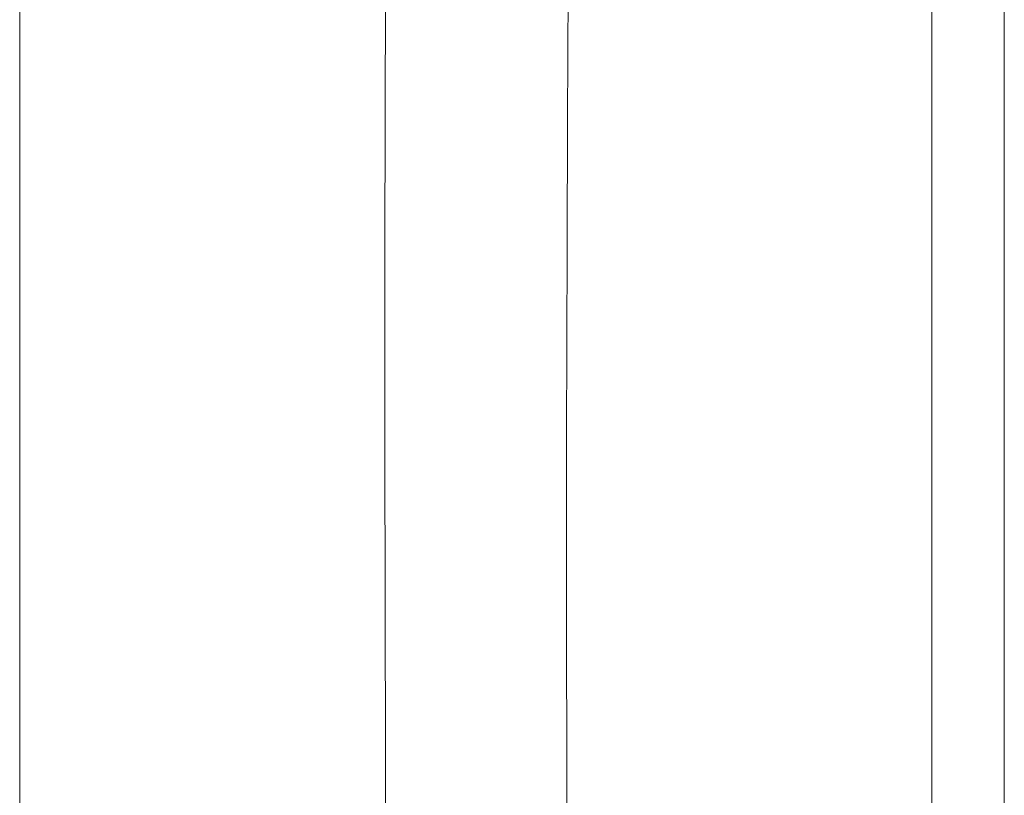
# Model space of a CAD drawing. Header units: millimetres. Extents: x 304.56 to 304.84, y 269.15 to 270.6.
# Tile 2 of 4: x 304.5643 to 304.6343, y 269.6277 to 269.6828. Entities that reach past the tile are written whole.
import ezdxf

# ---------------------------------------------------------------- set-up
doc = ezdxf.new("R2010")
doc.units = ezdxf.units.MM
doc.layers.add('SANINDUSA', color=3, linetype='Continuous')

msp = doc.modelspace()

# ---------------------------------------------------------------- linework, layer by layer
at = {"layer": 'SANINDUSA', "lineweight": 15}
for p, q in [((304.6291724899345, 269.1764336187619), (304.6291724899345, 270.5661390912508)), ((304.63432954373, 270.5661390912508), (304.63432954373, 269.1764336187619)), ((304.56432954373, 270.5641013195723), (304.56432954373, 269.1784713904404))]:
    msp.add_line(p, q, dxfattribs=at)
at = {"layer": 'SANINDUSA', "lineweight": 15, "flags": 128}
for points in [[(304.5903614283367, 269.6893759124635), (304.5903187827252, 269.6772868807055), (304.5902974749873, 269.6651292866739), (304.5902952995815, 269.6529532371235), (304.590309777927, 269.6408140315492), (304.5903326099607, 269.6307943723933), (304.5903620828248, 269.6213151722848), (304.5903948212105, 269.6126774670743), (304.5904288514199, 269.6048437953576), (304.5904627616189, 269.5977747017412), (304.5904955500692, 269.5914295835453), (304.5905205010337, 269.5868458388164), (304.590550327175, 269.5815868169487), (304.5905866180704, 269.5754420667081), (304.5906286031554, 269.5685599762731), (304.59067441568, 269.5611258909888), (304.5907215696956, 269.5533675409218), (304.5907869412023, 269.5422069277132), (304.5908494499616, 269.532134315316), (304.5909253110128, 269.5227813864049), (304.5910209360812, 269.5137221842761), (304.5910687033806, 269.5092814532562), (304.5911053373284, 269.5049935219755), (304.5911267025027, 269.500817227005)], [(304.6038717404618, 269.5002283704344), (304.6039016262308, 269.50553074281), (304.6039415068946, 269.5109858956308), (304.6039793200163, 269.5167234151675), (304.6039978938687, 269.5229673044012), (304.6039831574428, 269.5300563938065), (304.603938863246, 269.5369536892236), (304.6038667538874, 269.5448059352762), (304.6037773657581, 269.5532198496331), (304.6036809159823, 269.5620291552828), (304.6035871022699, 269.5710084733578), (304.603501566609, 269.5799647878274), (304.6034149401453, 269.5902676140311), (304.6033453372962, 269.6000805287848), (304.6032925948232, 269.6092131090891), (304.6032551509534, 269.6175089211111), (304.6032211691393, 269.628583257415), (304.603205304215, 269.6404134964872), (304.6032115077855, 269.6531019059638), (304.6032441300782, 269.6666576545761), (304.6032801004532, 269.6756239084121), (304.6033292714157, 269.6849334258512)]]:
    msp.add_lwpolyline(points, dxfattribs=at)

doc.saveas('drawing.dxf')
